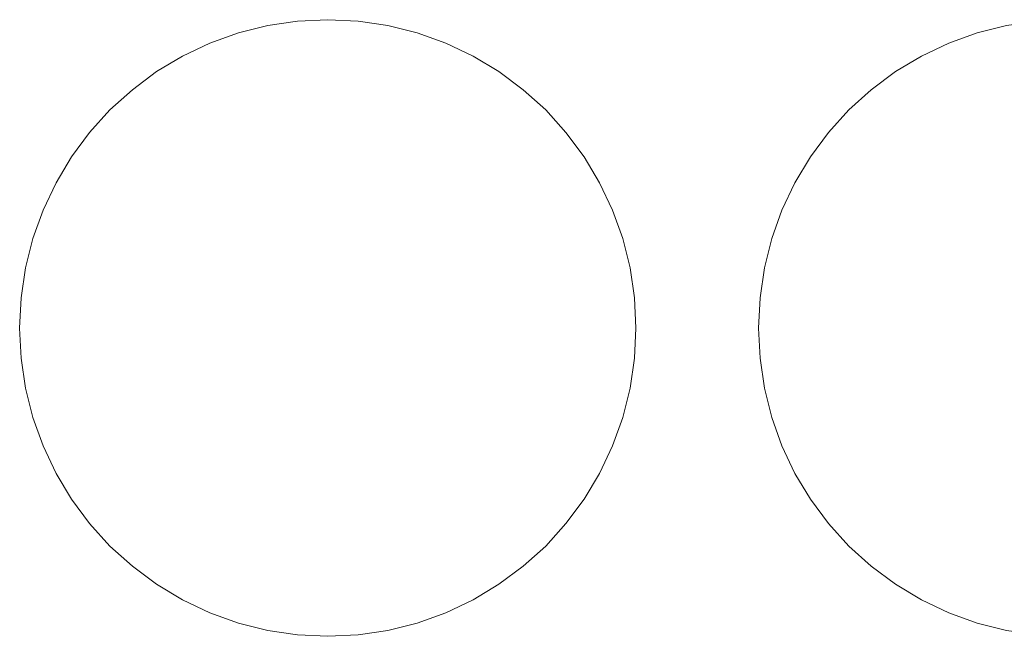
# Model space of a CAD drawing. Header units: millimetres. Extents: x -143 to 143, y -39 to 39.
# Tile 12 of 38: x -65 to -35, y -19 to -1. Entities that reach past the tile are written whole.
import ezdxf

# ---------------------------------------------------------------- set-up
doc = ezdxf.new("R2010")
doc.units = ezdxf.units.MM
doc.header["$LTSCALE"] = 5.08
doc.layers.add('None', color=7, linetype='Continuous', lineweight=5, true_color=0x000000)

# ---------------------------------------------------------------- blocks, each defined once
blk = doc.blocks.new('Group-1')
at = {"layer": 'None', "color": 18, "linetype": 'Continuous', "lineweight": 5}
for points, invisible_edges in [([(-37772.926, 11129.312, -204.914), (-37771.216, 11137.911, -204.914), (-37763.115, 11141.267, -204.914), (-37772.926, 11129.312, -204.914)], 15), ([(-37761.327, 11123.112, -204.914), (-37772.926, 11129.312, -204.914), (-37763.115, 11141.267, -204.914), (-37761.327, 11123.112, -204.914)], 15), ([(-37772.926, 11129.312, -201.739), (-37771.216, 11137.911, -201.739), (-37763.115, 11141.267, -201.739), (-37772.926, 11129.312, -201.739)], 15), ([(-37761.327, 11123.112, -201.739), (-37772.926, 11129.312, -201.739), (-37763.115, 11141.267, -201.739), (-37761.327, 11123.112, -201.739)], 15), ([(-37771.216, 11137.911, -204.914), (-37766.726, 11140.911, -204.914), (-37763.115, 11141.267, -204.914), (-37771.216, 11137.911, -204.914)], 15), ([(-37771.216, 11137.911, -201.739), (-37766.726, 11140.911, -201.739), (-37763.115, 11141.267, -201.739), (-37771.216, 11137.911, -201.739)], 15), ([(-37766.726, 11140.911, -204.914), (-37765.841, 11141.133, -204.914), (-37764.938, 11141.267, -204.914), (-37766.726, 11140.911, -204.914)], 12), ([(-37766.726, 11140.911, -204.914), (-37764.938, 11141.267, -204.914), (-37763.115, 11141.267, -204.914), (-37766.726, 11140.911, -204.914)], 15), ([(-37766.726, 11140.911, -201.739), (-37765.841, 11141.133, -201.739), (-37764.938, 11141.267, -201.739), (-37766.726, 11140.911, -201.739)], 12), ([(-37766.726, 11140.911, -201.739), (-37764.938, 11141.267, -201.739), (-37763.115, 11141.267, -201.739), (-37766.726, 11140.911, -201.739)], 15), ([(-37764.938, 11141.267, -204.914), (-37764.027, 11141.311, -204.914), (-37763.115, 11141.267, -204.914), (-37764.938, 11141.267, -204.914)], 12), ([(-37764.938, 11141.267, -201.739), (-37764.027, 11141.311, -201.739), (-37763.115, 11141.267, -201.739), (-37764.938, 11141.267, -201.739)], 12), ([(-37763.115, 11141.267, -204.914), (-37762.212, 11141.133, -204.914), (-37761.327, 11140.911, -204.914), (-37763.115, 11141.267, -204.914)], 12), ([(-37763.115, 11141.267, -204.914), (-37761.327, 11140.911, -204.914), (-37758.86, 11139.744, -204.914), (-37763.115, 11141.267, -204.914)], 15), ([(-37763.115, 11141.267, -204.914), (-37758.86, 11139.744, -204.914), (-37756.838, 11137.911, -204.914), (-37763.115, 11141.267, -204.914)], 15), ([(-37763.115, 11141.267, -204.914), (-37756.838, 11137.911, -204.914), (-37754.771, 11132.923, -204.914), (-37763.115, 11141.267, -204.914)], 15), ([(-37761.327, 11123.112, -204.914), (-37763.115, 11141.267, -204.914), (-37754.771, 11132.923, -204.914), (-37761.327, 11123.112, -204.914)], 15), ([(-37763.115, 11141.267, -201.739), (-37762.212, 11141.133, -201.739), (-37761.327, 11140.911, -201.739), (-37763.115, 11141.267, -201.739)], 12), ([(-37763.115, 11141.267, -201.739), (-37761.327, 11140.911, -201.739), (-37758.86, 11139.744, -201.739), (-37763.115, 11141.267, -201.739)], 15), ([(-37763.115, 11141.267, -201.739), (-37758.86, 11139.744, -201.739), (-37756.838, 11137.911, -201.739), (-37763.115, 11141.267, -201.739)], 15), ([(-37763.115, 11141.267, -201.739), (-37756.838, 11137.911, -201.739), (-37754.771, 11132.923, -201.739), (-37763.115, 11141.267, -201.739)], 15), ([(-37761.327, 11123.112, -201.739), (-37763.115, 11141.267, -201.739), (-37754.771, 11132.923, -201.739), (-37761.327, 11123.112, -201.739)], 15), ([(-37750.626, 11129.312, -204.914), (-37748.916, 11137.911, -204.914), (-37740.815, 11141.267, -204.914), (-37750.626, 11129.312, -204.914)], 15), ([(-37739.027, 11123.112, -204.914), (-37750.626, 11129.312, -204.914), (-37740.815, 11141.267, -204.914), (-37739.027, 11123.112, -204.914)], 15), ([(-37750.626, 11129.312, -201.739), (-37748.916, 11137.911, -201.739), (-37740.815, 11141.267, -201.739), (-37750.626, 11129.312, -201.739)], 15), ([(-37739.027, 11123.112, -201.739), (-37750.626, 11129.312, -201.739), (-37740.815, 11141.267, -201.739), (-37739.027, 11123.112, -201.739)], 15), ([(-37748.916, 11137.911, -204.914), (-37744.426, 11140.911, -204.914), (-37740.815, 11141.267, -204.914), (-37748.916, 11137.911, -204.914)], 15), ([(-37748.916, 11137.911, -201.739), (-37744.426, 11140.911, -201.739), (-37740.815, 11141.267, -201.739), (-37748.916, 11137.911, -201.739)], 15), ([(-37744.426, 11140.911, -204.914), (-37743.541, 11141.133, -204.914), (-37742.638, 11141.267, -204.914), (-37744.426, 11140.911, -204.914)], 12), ([(-37744.426, 11140.911, -204.914), (-37742.638, 11141.267, -204.914), (-37740.815, 11141.267, -204.914), (-37744.426, 11140.911, -204.914)], 15), ([(-37744.426, 11140.911, -201.739), (-37743.541, 11141.133, -201.739), (-37742.638, 11141.267, -201.739), (-37744.426, 11140.911, -201.739)], 12), ([(-37744.426, 11140.911, -201.739), (-37742.638, 11141.267, -201.739), (-37740.815, 11141.267, -201.739), (-37744.426, 11140.911, -201.739)], 15), ([(-37771.216, 11137.911, -204.914), (-37769.193, 11139.744, -204.914), (-37766.726, 11140.911, -204.914), (-37771.216, 11137.911, -204.914)], 15), ([(-37771.216, 11137.911, -201.739), (-37769.193, 11139.744, -201.739), (-37766.726, 11140.911, -201.739), (-37771.216, 11137.911, -201.739)], 15), ([(-37769.193, 11139.744, -204.914), (-37768.411, 11140.213, -204.914), (-37766.726, 11140.911, -204.914), (-37769.193, 11139.744, -204.914)], 14), ([(-37769.193, 11139.744, -201.739), (-37768.411, 11140.213, -201.739), (-37766.726, 11140.911, -201.739), (-37769.193, 11139.744, -201.739)], 14), ([(-37768.411, 11140.213, -204.914), (-37767.586, 11140.604, -204.914), (-37766.726, 11140.911, -204.914), (-37768.411, 11140.213, -204.914)], 12), ([(-37768.411, 11140.213, -201.739), (-37767.586, 11140.604, -201.739), (-37766.726, 11140.911, -201.739), (-37768.411, 11140.213, -201.739)], 12), ([(-37761.327, 11140.911, -204.914), (-37760.468, 11140.604, -204.914), (-37759.643, 11140.213, -204.914), (-37761.327, 11140.911, -204.914)], 12), ([(-37761.327, 11140.911, -204.914), (-37759.643, 11140.213, -204.914), (-37758.86, 11139.744, -204.914), (-37761.327, 11140.911, -204.914)], 13), ([(-37761.327, 11140.911, -201.739), (-37760.468, 11140.604, -201.739), (-37759.643, 11140.213, -201.739), (-37761.327, 11140.911, -201.739)], 12), ([(-37761.327, 11140.911, -201.739), (-37759.643, 11140.213, -201.739), (-37758.86, 11139.744, -201.739), (-37761.327, 11140.911, -201.739)], 13), ([(-37748.916, 11137.911, -204.914), (-37746.893, 11139.744, -204.914), (-37744.426, 11140.911, -204.914), (-37748.916, 11137.911, -204.914)], 15), ([(-37748.916, 11137.911, -201.739), (-37746.893, 11139.744, -201.739), (-37744.426, 11140.911, -201.739), (-37748.916, 11137.911, -201.739)], 15), ([(-37746.893, 11139.744, -204.914), (-37746.111, 11140.213, -204.914), (-37744.426, 11140.911, -204.914), (-37746.893, 11139.744, -204.914)], 14), ([(-37746.893, 11139.744, -201.739), (-37746.111, 11140.213, -201.739), (-37744.426, 11140.911, -201.739), (-37746.893, 11139.744, -201.739)], 14), ([(-37746.111, 11140.213, -204.914), (-37745.286, 11140.604, -204.914), (-37744.426, 11140.911, -204.914), (-37746.111, 11140.213, -204.914)], 12), ([(-37746.111, 11140.213, -201.739), (-37745.286, 11140.604, -201.739), (-37744.426, 11140.911, -201.739), (-37746.111, 11140.213, -201.739)], 12), ([(-37771.216, 11137.911, -204.914), (-37770.603, 11138.588, -204.914), (-37769.193, 11139.744, -204.914), (-37771.216, 11137.911, -204.914)], 14), ([(-37771.216, 11137.911, -201.739), (-37770.603, 11138.588, -201.739), (-37769.193, 11139.744, -201.739), (-37771.216, 11137.911, -201.739)], 14), ([(-37770.603, 11138.588, -204.914), (-37769.926, 11139.2, -204.914), (-37769.193, 11139.744, -204.914), (-37770.603, 11138.588, -204.914)], 12), ([(-37770.603, 11138.588, -201.739), (-37769.926, 11139.2, -201.739), (-37769.193, 11139.744, -201.739), (-37770.603, 11138.588, -201.739)], 12), ([(-37758.86, 11139.744, -204.914), (-37758.127, 11139.2, -204.914), (-37757.45, 11138.588, -204.914), (-37758.86, 11139.744, -204.914)], 12), ([(-37758.86, 11139.744, -204.914), (-37757.45, 11138.588, -204.914), (-37756.838, 11137.911, -204.914), (-37758.86, 11139.744, -204.914)], 13), ([(-37758.86, 11139.744, -201.739), (-37758.127, 11139.2, -201.739), (-37757.45, 11138.588, -201.739), (-37758.86, 11139.744, -201.739)], 12), ([(-37758.86, 11139.744, -201.739), (-37757.45, 11138.588, -201.739), (-37756.838, 11137.911, -201.739), (-37758.86, 11139.744, -201.739)], 13), ([(-37748.916, 11137.911, -204.914), (-37748.303, 11138.588, -204.914), (-37746.893, 11139.744, -204.914), (-37748.916, 11137.911, -204.914)], 14), ([(-37748.916, 11137.911, -201.739), (-37748.303, 11138.588, -201.739), (-37746.893, 11139.744, -201.739), (-37748.916, 11137.911, -201.739)], 14), ([(-37748.303, 11138.588, -204.914), (-37747.626, 11139.2, -204.914), (-37746.893, 11139.744, -204.914), (-37748.303, 11138.588, -204.914)], 12), ([(-37748.303, 11138.588, -201.739), (-37747.626, 11139.2, -201.739), (-37746.893, 11139.744, -201.739), (-37748.303, 11138.588, -201.739)], 12), ([(-37773.282, 11132.923, -204.914), (-37772.926, 11134.711, -204.914), (-37771.216, 11137.911, -204.914), (-37773.282, 11132.923, -204.914)], 15), ([(-37772.926, 11129.312, -204.914), (-37773.282, 11132.923, -204.914), (-37771.216, 11137.911, -204.914), (-37772.926, 11129.312, -204.914)], 15), ([(-37773.282, 11132.923, -201.739), (-37772.926, 11134.711, -201.739), (-37771.216, 11137.911, -201.739), (-37773.282, 11132.923, -201.739)], 15), ([(-37772.926, 11129.312, -201.739), (-37773.282, 11132.923, -201.739), (-37771.216, 11137.911, -201.739), (-37772.926, 11129.312, -201.739)], 15), ([(-37772.926, 11134.711, -204.914), (-37772.228, 11136.395, -204.914), (-37771.216, 11137.911, -204.914), (-37772.926, 11134.711, -204.914)], 15), ([(-37772.926, 11134.711, -201.739), (-37772.228, 11136.395, -201.739), (-37771.216, 11137.911, -201.739), (-37772.926, 11134.711, -201.739)], 15), ([(-37772.228, 11136.395, -204.914), (-37771.759, 11137.178, -204.914), (-37771.216, 11137.911, -204.914), (-37772.228, 11136.395, -204.914)], 12), ([(-37772.228, 11136.395, -201.739), (-37771.759, 11137.178, -201.739), (-37771.216, 11137.911, -201.739), (-37772.228, 11136.395, -201.739)], 12), ([(-37756.838, 11137.911, -204.914), (-37756.294, 11137.178, -204.914), (-37755.825, 11136.395, -204.914), (-37756.838, 11137.911, -204.914)], 12), ([(-37756.838, 11137.911, -204.914), (-37755.825, 11136.395, -204.914), (-37755.127, 11134.711, -204.914), (-37756.838, 11137.911, -204.914)], 15), ([(-37756.838, 11137.911, -204.914), (-37755.127, 11134.711, -204.914), (-37754.771, 11132.923, -204.914), (-37756.838, 11137.911, -204.914)], 15), ([(-37756.838, 11137.911, -201.739), (-37756.294, 11137.178, -201.739), (-37755.825, 11136.395, -201.739), (-37756.838, 11137.911, -201.739)], 12), ([(-37756.838, 11137.911, -201.739), (-37755.825, 11136.395, -201.739), (-37755.127, 11134.711, -201.739), (-37756.838, 11137.911, -201.739)], 15), ([(-37756.838, 11137.911, -201.739), (-37755.127, 11134.711, -201.739), (-37754.771, 11132.923, -201.739), (-37756.838, 11137.911, -201.739)], 15), ([(-37750.982, 11132.923, -204.914), (-37750.626, 11134.711, -204.914), (-37748.916, 11137.911, -204.914), (-37750.982, 11132.923, -204.914)], 15), ([(-37750.626, 11129.312, -204.914), (-37750.982, 11132.923, -204.914), (-37748.916, 11137.911, -204.914), (-37750.626, 11129.312, -204.914)], 15), ([(-37750.982, 11132.923, -201.739), (-37750.626, 11134.711, -201.739), (-37748.916, 11137.911, -201.739), (-37750.982, 11132.923, -201.739)], 15), ([(-37750.626, 11129.312, -201.739), (-37750.982, 11132.923, -201.739), (-37748.916, 11137.911, -201.739), (-37750.626, 11129.312, -201.739)], 15), ([(-37750.626, 11134.711, -204.914), (-37749.928, 11136.395, -204.914), (-37748.916, 11137.911, -204.914), (-37750.626, 11134.711, -204.914)], 15), ([(-37750.626, 11134.711, -201.739), (-37749.928, 11136.395, -201.739), (-37748.916, 11137.911, -201.739), (-37750.626, 11134.711, -201.739)], 15), ([(-37749.928, 11136.395, -204.914), (-37749.459, 11137.178, -204.914), (-37748.916, 11137.911, -204.914), (-37749.928, 11136.395, -204.914)], 12), ([(-37749.928, 11136.395, -201.739), (-37749.459, 11137.178, -201.739), (-37748.916, 11137.911, -201.739), (-37749.928, 11136.395, -201.739)], 12), ([(-37772.926, 11134.711, -204.914), (-37772.619, 11135.57, -204.914), (-37772.228, 11136.395, -204.914), (-37772.926, 11134.711, -204.914)], 12), ([(-37772.926, 11134.711, -201.739), (-37772.619, 11135.57, -201.739), (-37772.228, 11136.395, -201.739), (-37772.926, 11134.711, -201.739)], 12), ([(-37755.825, 11136.395, -204.914), (-37755.435, 11135.57, -204.914), (-37755.127, 11134.711, -204.914), (-37755.825, 11136.395, -204.914)], 12), ([(-37755.825, 11136.395, -201.739), (-37755.435, 11135.57, -201.739), (-37755.127, 11134.711, -201.739), (-37755.825, 11136.395, -201.739)], 12), ([(-37750.626, 11134.711, -204.914), (-37750.319, 11135.57, -204.914), (-37749.928, 11136.395, -204.914), (-37750.626, 11134.711, -204.914)], 12), ([(-37750.626, 11134.711, -201.739), (-37750.319, 11135.57, -201.739), (-37749.928, 11136.395, -201.739), (-37750.626, 11134.711, -201.739)], 12), ([(-37773.282, 11132.923, -204.914), (-37773.148, 11133.826, -204.914), (-37772.926, 11134.711, -204.914), (-37773.282, 11132.923, -204.914)], 12), ([(-37773.282, 11132.923, -201.739), (-37773.148, 11133.826, -201.739), (-37772.926, 11134.711, -201.739), (-37773.282, 11132.923, -201.739)], 12), ([(-37755.127, 11134.711, -204.914), (-37754.905, 11133.826, -204.914), (-37754.771, 11132.923, -204.914), (-37755.127, 11134.711, -204.914)], 12), ([(-37755.127, 11134.711, -201.739), (-37754.905, 11133.826, -201.739), (-37754.771, 11132.923, -201.739), (-37755.127, 11134.711, -201.739)], 12), ([(-37750.982, 11132.923, -204.914), (-37750.848, 11133.826, -204.914), (-37750.626, 11134.711, -204.914), (-37750.982, 11132.923, -204.914)], 12), ([(-37750.982, 11132.923, -201.739), (-37750.848, 11133.826, -201.739), (-37750.626, 11134.711, -201.739), (-37750.982, 11132.923, -201.739)], 12), ([(-37773.282, 11131.1, -204.914), (-37773.327, 11132.011, -204.914), (-37773.282, 11132.923, -204.914), (-37773.282, 11131.1, -204.914)], 12), ([(-37773.282, 11131.1, -201.739), (-37773.327, 11132.011, -201.739), (-37773.282, 11132.923, -201.739), (-37773.282, 11131.1, -201.739)], 12), ([(-37772.926, 11129.312, -204.914), (-37773.282, 11131.1, -204.914), (-37773.282, 11132.923, -204.914), (-37772.926, 11129.312, -204.914)], 15), ([(-37772.926, 11129.312, -201.739), (-37773.282, 11131.1, -201.739), (-37773.282, 11132.923, -201.739), (-37772.926, 11129.312, -201.739)], 15), ([(-37754.771, 11132.923, -204.914), (-37756.838, 11126.112, -204.914), (-37761.327, 11123.112, -204.914), (-37754.771, 11132.923, -204.914)], 15), ([(-37754.771, 11132.923, -201.739), (-37756.838, 11126.112, -201.739), (-37761.327, 11123.112, -201.739), (-37754.771, 11132.923, -201.739)], 15), ([(-37754.771, 11132.923, -204.914), (-37755.127, 11129.312, -204.914), (-37756.838, 11126.112, -204.914), (-37754.771, 11132.923, -204.914)], 15), ([(-37754.771, 11132.923, -201.739), (-37755.127, 11129.312, -201.739), (-37756.838, 11126.112, -201.739), (-37754.771, 11132.923, -201.739)], 15), ([(-37754.771, 11132.923, -204.914), (-37754.771, 11131.1, -204.914), (-37755.127, 11129.312, -204.914), (-37754.771, 11132.923, -204.914)], 15), ([(-37754.771, 11132.923, -201.739), (-37754.771, 11131.1, -201.739), (-37755.127, 11129.312, -201.739), (-37754.771, 11132.923, -201.739)], 15), ([(-37754.771, 11132.923, -204.914), (-37754.727, 11132.011, -204.914), (-37754.771, 11131.1, -204.914), (-37754.771, 11132.923, -204.914)], 12), ([(-37754.771, 11132.923, -201.739), (-37754.727, 11132.011, -201.739), (-37754.771, 11131.1, -201.739), (-37754.771, 11132.923, -201.739)], 12), ([(-37750.982, 11131.1, -204.914), (-37751.027, 11132.011, -204.914), (-37750.982, 11132.923, -204.914), (-37750.982, 11131.1, -204.914)], 12), ([(-37750.982, 11131.1, -201.739), (-37751.027, 11132.011, -201.739), (-37750.982, 11132.923, -201.739), (-37750.982, 11131.1, -201.739)], 12), ([(-37750.626, 11129.312, -204.914), (-37750.982, 11131.1, -204.914), (-37750.982, 11132.923, -204.914), (-37750.626, 11129.312, -204.914)], 15), ([(-37750.626, 11129.312, -201.739), (-37750.982, 11131.1, -201.739), (-37750.982, 11132.923, -201.739), (-37750.626, 11129.312, -201.739)], 15), ([(-37772.926, 11129.312, -204.914), (-37773.148, 11130.197, -204.914), (-37773.282, 11131.1, -204.914), (-37772.926, 11129.312, -204.914)], 12), ([(-37772.926, 11129.312, -201.739), (-37773.148, 11130.197, -201.739), (-37773.282, 11131.1, -201.739), (-37772.926, 11129.312, -201.739)], 12), ([(-37754.771, 11131.1, -204.914), (-37754.905, 11130.197, -204.914), (-37755.127, 11129.312, -204.914), (-37754.771, 11131.1, -204.914)], 12), ([(-37754.771, 11131.1, -201.739), (-37754.905, 11130.197, -201.739), (-37755.127, 11129.312, -201.739), (-37754.771, 11131.1, -201.739)], 12), ([(-37750.626, 11129.312, -204.914), (-37750.848, 11130.197, -204.914), (-37750.982, 11131.1, -204.914), (-37750.626, 11129.312, -204.914)], 12), ([(-37750.626, 11129.312, -201.739), (-37750.848, 11130.197, -201.739), (-37750.982, 11131.1, -201.739), (-37750.626, 11129.312, -201.739)], 12), ([(-37772.228, 11127.627, -204.914), (-37772.619, 11128.452, -204.914), (-37772.926, 11129.312, -204.914), (-37772.228, 11127.627, -204.914)], 12), ([(-37771.216, 11126.112, -204.914), (-37772.228, 11127.627, -204.914), (-37772.926, 11129.312, -204.914), (-37771.216, 11126.112, -204.914)], 15), ([(-37769.193, 11124.279, -204.914), (-37771.216, 11126.112, -204.914), (-37772.926, 11129.312, -204.914), (-37769.193, 11124.279, -204.914)], 15), ([(-37761.327, 11123.112, -204.914), (-37769.193, 11124.279, -204.914), (-37772.926, 11129.312, -204.914), (-37761.327, 11123.112, -204.914)], 15), ([(-37772.228, 11127.627, -201.739), (-37772.619, 11128.452, -201.739), (-37772.926, 11129.312, -201.739), (-37772.228, 11127.627, -201.739)], 12), ([(-37771.216, 11126.112, -201.739), (-37772.228, 11127.627, -201.739), (-37772.926, 11129.312, -201.739), (-37771.216, 11126.112, -201.739)], 15), ([(-37769.193, 11124.279, -201.739), (-37771.216, 11126.112, -201.739), (-37772.926, 11129.312, -201.739), (-37769.193, 11124.279, -201.739)], 15), ([(-37761.327, 11123.112, -201.739), (-37769.193, 11124.279, -201.739), (-37772.926, 11129.312, -201.739), (-37761.327, 11123.112, -201.739)], 15), ([(-37755.127, 11129.312, -204.914), (-37755.825, 11127.627, -204.914), (-37756.838, 11126.112, -204.914), (-37755.127, 11129.312, -204.914)], 15), ([(-37755.127, 11129.312, -201.739), (-37755.825, 11127.627, -201.739), (-37756.838, 11126.112, -201.739), (-37755.127, 11129.312, -201.739)], 15), ([(-37755.127, 11129.312, -204.914), (-37755.435, 11128.452, -204.914), (-37755.825, 11127.627, -204.914), (-37755.127, 11129.312, -204.914)], 12), ([(-37755.127, 11129.312, -201.739), (-37755.435, 11128.452, -201.739), (-37755.825, 11127.627, -201.739), (-37755.127, 11129.312, -201.739)], 12), ([(-37749.928, 11127.627, -204.914), (-37750.319, 11128.452, -204.914), (-37750.626, 11129.312, -204.914), (-37749.928, 11127.627, -204.914)], 12), ([(-37748.916, 11126.112, -204.914), (-37749.928, 11127.627, -204.914), (-37750.626, 11129.312, -204.914), (-37748.916, 11126.112, -204.914)], 15), ([(-37746.893, 11124.279, -204.914), (-37748.916, 11126.112, -204.914), (-37750.626, 11129.312, -204.914), (-37746.893, 11124.279, -204.914)], 15), ([(-37739.027, 11123.112, -204.914), (-37746.893, 11124.279, -204.914), (-37750.626, 11129.312, -204.914), (-37739.027, 11123.112, -204.914)], 15), ([(-37749.928, 11127.627, -201.739), (-37750.319, 11128.452, -201.739), (-37750.626, 11129.312, -201.739), (-37749.928, 11127.627, -201.739)], 12), ([(-37748.916, 11126.112, -201.739), (-37749.928, 11127.627, -201.739), (-37750.626, 11129.312, -201.739), (-37748.916, 11126.112, -201.739)], 15), ([(-37746.893, 11124.279, -201.739), (-37748.916, 11126.112, -201.739), (-37750.626, 11129.312, -201.739), (-37746.893, 11124.279, -201.739)], 15), ([(-37739.027, 11123.112, -201.739), (-37746.893, 11124.279, -201.739), (-37750.626, 11129.312, -201.739), (-37739.027, 11123.112, -201.739)], 15), ([(-37771.216, 11126.112, -204.914), (-37771.759, 11126.845, -204.914), (-37772.228, 11127.627, -204.914), (-37771.216, 11126.112, -204.914)], 12), ([(-37771.216, 11126.112, -201.739), (-37771.759, 11126.845, -201.739), (-37772.228, 11127.627, -201.739), (-37771.216, 11126.112, -201.739)], 12), ([(-37755.825, 11127.627, -204.914), (-37756.294, 11126.845, -204.914), (-37756.838, 11126.112, -204.914), (-37755.825, 11127.627, -204.914)], 12), ([(-37755.825, 11127.627, -201.739), (-37756.294, 11126.845, -201.739), (-37756.838, 11126.112, -201.739), (-37755.825, 11127.627, -201.739)], 12), ([(-37748.916, 11126.112, -204.914), (-37749.459, 11126.845, -204.914), (-37749.928, 11127.627, -204.914), (-37748.916, 11126.112, -204.914)], 12), ([(-37748.916, 11126.112, -201.739), (-37749.459, 11126.845, -201.739), (-37749.928, 11127.627, -201.739), (-37748.916, 11126.112, -201.739)], 12), ([(-37769.193, 11124.279, -204.914), (-37770.603, 11125.435, -204.914), (-37771.216, 11126.112, -204.914), (-37769.193, 11124.279, -204.914)], 13), ([(-37769.193, 11124.279, -201.739), (-37770.603, 11125.435, -201.739), (-37771.216, 11126.112, -201.739), (-37769.193, 11124.279, -201.739)], 13), ([(-37756.838, 11126.112, -204.914), (-37758.86, 11124.279, -204.914), (-37761.327, 11123.112, -204.914), (-37756.838, 11126.112, -204.914)], 15), ([(-37756.838, 11126.112, -201.739), (-37758.86, 11124.279, -201.739), (-37761.327, 11123.112, -201.739), (-37756.838, 11126.112, -201.739)], 15), ([(-37756.838, 11126.112, -204.914), (-37757.45, 11125.435, -204.914), (-37758.86, 11124.279, -204.914), (-37756.838, 11126.112, -204.914)], 14), ([(-37756.838, 11126.112, -201.739), (-37757.45, 11125.435, -201.739), (-37758.86, 11124.279, -201.739), (-37756.838, 11126.112, -201.739)], 14), ([(-37746.893, 11124.279, -204.914), (-37748.303, 11125.435, -204.914), (-37748.916, 11126.112, -204.914), (-37746.893, 11124.279, -204.914)], 13), ([(-37746.893, 11124.279, -201.739), (-37748.303, 11125.435, -201.739), (-37748.916, 11126.112, -201.739), (-37746.893, 11124.279, -201.739)], 13), ([(-37769.193, 11124.279, -204.914), (-37769.926, 11124.822, -204.914), (-37770.603, 11125.435, -204.914), (-37769.193, 11124.279, -204.914)], 12), ([(-37769.193, 11124.279, -201.739), (-37769.926, 11124.822, -201.739), (-37770.603, 11125.435, -201.739), (-37769.193, 11124.279, -201.739)], 12), ([(-37757.45, 11125.435, -204.914), (-37758.127, 11124.822, -204.914), (-37758.86, 11124.279, -204.914), (-37757.45, 11125.435, -204.914)], 12), ([(-37757.45, 11125.435, -201.739), (-37758.127, 11124.822, -201.739), (-37758.86, 11124.279, -201.739), (-37757.45, 11125.435, -201.739)], 12), ([(-37746.893, 11124.279, -204.914), (-37747.626, 11124.822, -204.914), (-37748.303, 11125.435, -204.914), (-37746.893, 11124.279, -204.914)], 12), ([(-37746.893, 11124.279, -201.739), (-37747.626, 11124.822, -201.739), (-37748.303, 11125.435, -201.739), (-37746.893, 11124.279, -201.739)], 12), ([(-37766.726, 11123.112, -204.914), (-37768.411, 11123.81, -204.914), (-37769.193, 11124.279, -204.914), (-37766.726, 11123.112, -204.914)], 13), ([(-37764.938, 11122.756, -204.914), (-37766.726, 11123.112, -204.914), (-37769.193, 11124.279, -204.914), (-37764.938, 11122.756, -204.914)], 15), ([(-37761.327, 11123.112, -204.914), (-37764.938, 11122.756, -204.914), (-37769.193, 11124.279, -204.914), (-37761.327, 11123.112, -204.914)], 15), ([(-37766.726, 11123.112, -201.739), (-37768.411, 11123.81, -201.739), (-37769.193, 11124.279, -201.739), (-37766.726, 11123.112, -201.739)], 13), ([(-37764.938, 11122.756, -201.739), (-37766.726, 11123.112, -201.739), (-37769.193, 11124.279, -201.739), (-37764.938, 11122.756, -201.739)], 15), ([(-37761.327, 11123.112, -201.739), (-37764.938, 11122.756, -201.739), (-37769.193, 11124.279, -201.739), (-37761.327, 11123.112, -201.739)], 15), ([(-37758.86, 11124.279, -204.914), (-37759.643, 11123.81, -204.914), (-37761.327, 11123.112, -204.914), (-37758.86, 11124.279, -204.914)], 14), ([(-37758.86, 11124.279, -201.739), (-37759.643, 11123.81, -201.739), (-37761.327, 11123.112, -201.739), (-37758.86, 11124.279, -201.739)], 14), ([(-37744.426, 11123.112, -204.914), (-37746.111, 11123.81, -204.914), (-37746.893, 11124.279, -204.914), (-37744.426, 11123.112, -204.914)], 13), ([(-37742.638, 11122.756, -204.914), (-37744.426, 11123.112, -204.914), (-37746.893, 11124.279, -204.914), (-37742.638, 11122.756, -204.914)], 15), ([(-37739.027, 11123.112, -204.914), (-37742.638, 11122.756, -204.914), (-37746.893, 11124.279, -204.914), (-37739.027, 11123.112, -204.914)], 15), ([(-37744.426, 11123.112, -201.739), (-37746.111, 11123.81, -201.739), (-37746.893, 11124.279, -201.739), (-37744.426, 11123.112, -201.739)], 13), ([(-37742.638, 11122.756, -201.739), (-37744.426, 11123.112, -201.739), (-37746.893, 11124.279, -201.739), (-37742.638, 11122.756, -201.739)], 15), ([(-37739.027, 11123.112, -201.739), (-37742.638, 11122.756, -201.739), (-37746.893, 11124.279, -201.739), (-37739.027, 11123.112, -201.739)], 15), ([(-37766.726, 11123.112, -204.914), (-37767.586, 11123.419, -204.914), (-37768.411, 11123.81, -204.914), (-37766.726, 11123.112, -204.914)], 12), ([(-37766.726, 11123.112, -201.739), (-37767.586, 11123.419, -201.739), (-37768.411, 11123.81, -201.739), (-37766.726, 11123.112, -201.739)], 12), ([(-37759.643, 11123.81, -204.914), (-37760.468, 11123.419, -204.914), (-37761.327, 11123.112, -204.914), (-37759.643, 11123.81, -204.914)], 12), ([(-37759.643, 11123.81, -201.739), (-37760.468, 11123.419, -201.739), (-37761.327, 11123.112, -201.739), (-37759.643, 11123.81, -201.739)], 12), ([(-37744.426, 11123.112, -204.914), (-37745.286, 11123.419, -204.914), (-37746.111, 11123.81, -204.914), (-37744.426, 11123.112, -204.914)], 12), ([(-37744.426, 11123.112, -201.739), (-37745.286, 11123.419, -201.739), (-37746.111, 11123.81, -201.739), (-37744.426, 11123.112, -201.739)], 12), ([(-37764.938, 11122.756, -204.914), (-37765.841, 11122.89, -204.914), (-37766.726, 11123.112, -204.914), (-37764.938, 11122.756, -204.914)], 12), ([(-37764.938, 11122.756, -201.739), (-37765.841, 11122.89, -201.739), (-37766.726, 11123.112, -201.739), (-37764.938, 11122.756, -201.739)], 12), ([(-37761.327, 11123.112, -204.914), (-37763.115, 11122.756, -204.914), (-37764.938, 11122.756, -204.914), (-37761.327, 11123.112, -204.914)], 15), ([(-37761.327, 11123.112, -201.739), (-37763.115, 11122.756, -201.739), (-37764.938, 11122.756, -201.739), (-37761.327, 11123.112, -201.739)], 15), ([(-37761.327, 11123.112, -204.914), (-37762.212, 11122.89, -204.914), (-37763.115, 11122.756, -204.914), (-37761.327, 11123.112, -204.914)], 12), ([(-37761.327, 11123.112, -201.739), (-37762.212, 11122.89, -201.739), (-37763.115, 11122.756, -201.739), (-37761.327, 11123.112, -201.739)], 12), ([(-37742.638, 11122.756, -204.914), (-37743.541, 11122.89, -204.914), (-37744.426, 11123.112, -204.914), (-37742.638, 11122.756, -204.914)], 12), ([(-37742.638, 11122.756, -201.739), (-37743.541, 11122.89, -201.739), (-37744.426, 11123.112, -201.739), (-37742.638, 11122.756, -201.739)], 12), ([(-37763.115, 11122.756, -204.914), (-37764.027, 11122.711, -204.914), (-37764.938, 11122.756, -204.914), (-37763.115, 11122.756, -204.914)], 12), ([(-37763.115, 11122.756, -201.739), (-37764.027, 11122.711, -201.739), (-37764.938, 11122.756, -201.739), (-37763.115, 11122.756, -201.739)], 12)]:
    blk.add_3dface(points, dxfattribs=dict(at, invisible_edges=invisible_edges))
for points in [[(-37764.938, 11141.267, -201.739), (-37764.938, 11141.267, -204.914), (-37765.841, 11141.133, -204.914), (-37765.841, 11141.133, -201.739)], [(-37764.027, 11141.311, -201.739), (-37764.027, 11141.311, -204.914), (-37764.938, 11141.267, -204.914), (-37764.938, 11141.267, -201.739)], [(-37763.115, 11141.267, -201.739), (-37763.115, 11141.267, -204.914), (-37764.027, 11141.311, -204.914), (-37764.027, 11141.311, -201.739)], [(-37762.212, 11141.133, -201.739), (-37762.212, 11141.133, -204.914), (-37763.115, 11141.267, -204.914), (-37763.115, 11141.267, -201.739)], [(-37765.841, 11141.133, -201.739), (-37765.841, 11141.133, -204.914), (-37766.726, 11140.911, -204.914), (-37766.726, 11140.911, -201.739)], [(-37761.327, 11140.911, -201.739), (-37761.327, 11140.911, -204.914), (-37762.212, 11141.133, -204.914), (-37762.212, 11141.133, -201.739)], [(-37743.541, 11141.133, -201.739), (-37743.541, 11141.133, -204.914), (-37744.426, 11140.911, -204.914), (-37744.426, 11140.911, -201.739)], [(-37766.726, 11140.911, -201.739), (-37766.726, 11140.911, -204.914), (-37767.586, 11140.604, -204.914), (-37767.586, 11140.604, -201.739)], [(-37760.468, 11140.604, -201.739), (-37760.468, 11140.604, -204.914), (-37761.327, 11140.911, -204.914), (-37761.327, 11140.911, -201.739)], [(-37744.426, 11140.911, -201.739), (-37744.426, 11140.911, -204.914), (-37745.286, 11140.604, -204.914), (-37745.286, 11140.604, -201.739)], [(-37767.586, 11140.604, -201.739), (-37767.586, 11140.604, -204.914), (-37768.411, 11140.213, -204.914), (-37768.411, 11140.213, -201.739)], [(-37759.643, 11140.213, -201.739), (-37759.643, 11140.213, -204.914), (-37760.468, 11140.604, -204.914), (-37760.468, 11140.604, -201.739)], [(-37745.286, 11140.604, -201.739), (-37745.286, 11140.604, -204.914), (-37746.111, 11140.213, -204.914), (-37746.111, 11140.213, -201.739)], [(-37768.411, 11140.213, -201.739), (-37768.411, 11140.213, -204.914), (-37769.193, 11139.744, -204.914), (-37769.193, 11139.744, -201.739)], [(-37758.86, 11139.744, -201.739), (-37758.86, 11139.744, -204.914), (-37759.643, 11140.213, -204.914), (-37759.643, 11140.213, -201.739)], [(-37746.111, 11140.213, -201.739), (-37746.111, 11140.213, -204.914), (-37746.893, 11139.744, -204.914), (-37746.893, 11139.744, -201.739)], [(-37769.193, 11139.744, -201.739), (-37769.193, 11139.744, -204.914), (-37769.926, 11139.2, -204.914), (-37769.926, 11139.2, -201.739)], [(-37758.127, 11139.2, -201.739), (-37758.127, 11139.2, -204.914), (-37758.86, 11139.744, -204.914), (-37758.86, 11139.744, -201.739)], [(-37746.893, 11139.744, -201.739), (-37746.893, 11139.744, -204.914), (-37747.626, 11139.2, -204.914), (-37747.626, 11139.2, -201.739)], [(-37769.926, 11139.2, -201.739), (-37769.926, 11139.2, -204.914), (-37770.603, 11138.588, -204.914), (-37770.603, 11138.588, -201.739)], [(-37757.45, 11138.588, -201.739), (-37757.45, 11138.588, -204.914), (-37758.127, 11139.2, -204.914), (-37758.127, 11139.2, -201.739)], [(-37747.626, 11139.2, -201.739), (-37747.626, 11139.2, -204.914), (-37748.303, 11138.588, -204.914), (-37748.303, 11138.588, -201.739)], [(-37770.603, 11138.588, -201.739), (-37770.603, 11138.588, -204.914), (-37771.216, 11137.911, -204.914), (-37771.216, 11137.911, -201.739)], [(-37756.838, 11137.911, -201.739), (-37756.838, 11137.911, -204.914), (-37757.45, 11138.588, -204.914), (-37757.45, 11138.588, -201.739)], [(-37748.303, 11138.588, -201.739), (-37748.303, 11138.588, -204.914), (-37748.916, 11137.911, -204.914), (-37748.916, 11137.911, -201.739)], [(-37771.216, 11137.911, -201.739), (-37771.216, 11137.911, -204.914), (-37771.759, 11137.178, -204.914), (-37771.759, 11137.178, -201.739)], [(-37756.294, 11137.178, -201.739), (-37756.294, 11137.178, -204.914), (-37756.838, 11137.911, -204.914), (-37756.838, 11137.911, -201.739)], [(-37748.916, 11137.911, -201.739), (-37748.916, 11137.911, -204.914), (-37749.459, 11137.178, -204.914), (-37749.459, 11137.178, -201.739)], [(-37771.759, 11137.178, -201.739), (-37771.759, 11137.178, -204.914), (-37772.228, 11136.395, -204.914), (-37772.228, 11136.395, -201.739)], [(-37755.825, 11136.395, -201.739), (-37755.825, 11136.395, -204.914), (-37756.294, 11137.178, -204.914), (-37756.294, 11137.178, -201.739)], [(-37749.459, 11137.178, -201.739), (-37749.459, 11137.178, -204.914), (-37749.928, 11136.395, -204.914), (-37749.928, 11136.395, -201.739)], [(-37772.228, 11136.395, -201.739), (-37772.228, 11136.395, -204.914), (-37772.619, 11135.57, -204.914), (-37772.619, 11135.57, -201.739)], [(-37755.435, 11135.57, -201.739), (-37755.435, 11135.57, -204.914), (-37755.825, 11136.395, -204.914), (-37755.825, 11136.395, -201.739)], [(-37749.928, 11136.395, -201.739), (-37749.928, 11136.395, -204.914), (-37750.319, 11135.57, -204.914), (-37750.319, 11135.57, -201.739)], [(-37772.619, 11135.57, -201.739), (-37772.619, 11135.57, -204.914), (-37772.926, 11134.711, -204.914), (-37772.926, 11134.711, -201.739)], [(-37755.127, 11134.711, -201.739), (-37755.127, 11134.711, -204.914), (-37755.435, 11135.57, -204.914), (-37755.435, 11135.57, -201.739)], [(-37750.319, 11135.57, -201.739), (-37750.319, 11135.57, -204.914), (-37750.626, 11134.711, -204.914), (-37750.626, 11134.711, -201.739)], [(-37772.926, 11134.711, -201.739), (-37772.926, 11134.711, -204.914), (-37773.148, 11133.826, -204.914), (-37773.148, 11133.826, -201.739)], [(-37754.905, 11133.826, -201.739), (-37754.905, 11133.826, -204.914), (-37755.127, 11134.711, -204.914), (-37755.127, 11134.711, -201.739)], [(-37750.626, 11134.711, -201.739), (-37750.626, 11134.711, -204.914), (-37750.848, 11133.826, -204.914), (-37750.848, 11133.826, -201.739)], [(-37773.148, 11133.826, -201.739), (-37773.148, 11133.826, -204.914), (-37773.282, 11132.923, -204.914), (-37773.282, 11132.923, -201.739)], [(-37754.771, 11132.923, -201.739), (-37754.771, 11132.923, -204.914), (-37754.905, 11133.826, -204.914), (-37754.905, 11133.826, -201.739)], [(-37750.848, 11133.826, -201.739), (-37750.848, 11133.826, -204.914), (-37750.982, 11132.923, -204.914), (-37750.982, 11132.923, -201.739)], [(-37773.282, 11132.923, -201.739), (-37773.282, 11132.923, -204.914), (-37773.327, 11132.011, -204.914), (-37773.327, 11132.011, -201.739)], [(-37754.727, 11132.011, -201.739), (-37754.727, 11132.011, -204.914), (-37754.771, 11132.923, -204.914), (-37754.771, 11132.923, -201.739)], [(-37750.982, 11132.923, -201.739), (-37750.982, 11132.923, -204.914), (-37751.027, 11132.011, -204.914), (-37751.027, 11132.011, -201.739)], [(-37773.327, 11132.011, -201.739), (-37773.327, 11132.011, -204.914), (-37773.282, 11131.1, -204.914), (-37773.282, 11131.1, -201.739)], [(-37754.771, 11131.1, -201.739), (-37754.771, 11131.1, -204.914), (-37754.727, 11132.011, -204.914), (-37754.727, 11132.011, -201.739)], [(-37751.027, 11132.011, -201.739), (-37751.027, 11132.011, -204.914), (-37750.982, 11131.1, -204.914), (-37750.982, 11131.1, -201.739)], [(-37773.282, 11131.1, -201.739), (-37773.282, 11131.1, -204.914), (-37773.148, 11130.197, -204.914), (-37773.148, 11130.197, -201.739)], [(-37754.905, 11130.197, -201.739), (-37754.905, 11130.197, -204.914), (-37754.771, 11131.1, -204.914), (-37754.771, 11131.1, -201.739)], [(-37750.982, 11131.1, -201.739), (-37750.982, 11131.1, -204.914), (-37750.848, 11130.197, -204.914), (-37750.848, 11130.197, -201.739)], [(-37773.148, 11130.197, -201.739), (-37773.148, 11130.197, -204.914), (-37772.926, 11129.312, -204.914), (-37772.926, 11129.312, -201.739)], [(-37755.127, 11129.312, -201.739), (-37755.127, 11129.312, -204.914), (-37754.905, 11130.197, -204.914), (-37754.905, 11130.197, -201.739)], [(-37750.848, 11130.197, -201.739), (-37750.848, 11130.197, -204.914), (-37750.626, 11129.312, -204.914), (-37750.626, 11129.312, -201.739)], [(-37772.926, 11129.312, -201.739), (-37772.926, 11129.312, -204.914), (-37772.619, 11128.452, -204.914), (-37772.619, 11128.452, -201.739)], [(-37755.435, 11128.452, -201.739), (-37755.435, 11128.452, -204.914), (-37755.127, 11129.312, -204.914), (-37755.127, 11129.312, -201.739)], [(-37750.626, 11129.312, -201.739), (-37750.626, 11129.312, -204.914), (-37750.319, 11128.452, -204.914), (-37750.319, 11128.452, -201.739)], [(-37772.619, 11128.452, -201.739), (-37772.619, 11128.452, -204.914), (-37772.228, 11127.627, -204.914), (-37772.228, 11127.627, -201.739)], [(-37755.825, 11127.627, -201.739), (-37755.825, 11127.627, -204.914), (-37755.435, 11128.452, -204.914), (-37755.435, 11128.452, -201.739)], [(-37750.319, 11128.452, -201.739), (-37750.319, 11128.452, -204.914), (-37749.928, 11127.627, -204.914), (-37749.928, 11127.627, -201.739)], [(-37772.228, 11127.627, -201.739), (-37772.228, 11127.627, -204.914), (-37771.759, 11126.845, -204.914), (-37771.759, 11126.845, -201.739)], [(-37756.294, 11126.845, -201.739), (-37756.294, 11126.845, -204.914), (-37755.825, 11127.627, -204.914), (-37755.825, 11127.627, -201.739)], [(-37749.928, 11127.627, -201.739), (-37749.928, 11127.627, -204.914), (-37749.459, 11126.845, -204.914), (-37749.459, 11126.845, -201.739)], [(-37771.759, 11126.845, -201.739), (-37771.759, 11126.845, -204.914), (-37771.216, 11126.112, -204.914), (-37771.216, 11126.112, -201.739)], [(-37756.838, 11126.112, -201.739), (-37756.838, 11126.112, -204.914), (-37756.294, 11126.845, -204.914), (-37756.294, 11126.845, -201.739)], [(-37749.459, 11126.845, -201.739), (-37749.459, 11126.845, -204.914), (-37748.916, 11126.112, -204.914), (-37748.916, 11126.112, -201.739)], [(-37771.216, 11126.112, -201.739), (-37771.216, 11126.112, -204.914), (-37770.603, 11125.435, -204.914), (-37770.603, 11125.435, -201.739)], [(-37757.45, 11125.435, -201.739), (-37757.45, 11125.435, -204.914), (-37756.838, 11126.112, -204.914), (-37756.838, 11126.112, -201.739)], [(-37748.916, 11126.112, -201.739), (-37748.916, 11126.112, -204.914), (-37748.303, 11125.435, -204.914), (-37748.303, 11125.435, -201.739)], [(-37770.603, 11125.435, -201.739), (-37770.603, 11125.435, -204.914), (-37769.926, 11124.822, -204.914), (-37769.926, 11124.822, -201.739)], [(-37758.127, 11124.822, -201.739), (-37758.127, 11124.822, -204.914), (-37757.45, 11125.435, -204.914), (-37757.45, 11125.435, -201.739)], [(-37748.303, 11125.435, -201.739), (-37748.303, 11125.435, -204.914), (-37747.626, 11124.822, -204.914), (-37747.626, 11124.822, -201.739)], [(-37769.926, 11124.822, -201.739), (-37769.926, 11124.822, -204.914), (-37769.193, 11124.279, -204.914), (-37769.193, 11124.279, -201.739)], [(-37758.86, 11124.279, -201.739), (-37758.86, 11124.279, -204.914), (-37758.127, 11124.822, -204.914), (-37758.127, 11124.822, -201.739)], [(-37747.626, 11124.822, -201.739), (-37747.626, 11124.822, -204.914), (-37746.893, 11124.279, -204.914), (-37746.893, 11124.279, -201.739)], [(-37769.193, 11124.279, -201.739), (-37769.193, 11124.279, -204.914), (-37768.411, 11123.81, -204.914), (-37768.411, 11123.81, -201.739)], [(-37759.643, 11123.81, -201.739), (-37759.643, 11123.81, -204.914), (-37758.86, 11124.279, -204.914), (-37758.86, 11124.279, -201.739)], [(-37746.893, 11124.279, -201.739), (-37746.893, 11124.279, -204.914), (-37746.111, 11123.81, -204.914), (-37746.111, 11123.81, -201.739)], [(-37768.411, 11123.81, -201.739), (-37768.411, 11123.81, -204.914), (-37767.586, 11123.419, -204.914), (-37767.586, 11123.419, -201.739)], [(-37760.468, 11123.419, -201.739), (-37760.468, 11123.419, -204.914), (-37759.643, 11123.81, -204.914), (-37759.643, 11123.81, -201.739)], [(-37746.111, 11123.81, -201.739), (-37746.111, 11123.81, -204.914), (-37745.286, 11123.419, -204.914), (-37745.286, 11123.419, -201.739)], [(-37767.586, 11123.419, -201.739), (-37767.586, 11123.419, -204.914), (-37766.726, 11123.112, -204.914), (-37766.726, 11123.112, -201.739)], [(-37761.327, 11123.112, -201.739), (-37761.327, 11123.112, -204.914), (-37760.468, 11123.419, -204.914), (-37760.468, 11123.419, -201.739)], [(-37745.286, 11123.419, -201.739), (-37745.286, 11123.419, -204.914), (-37744.426, 11123.112, -204.914), (-37744.426, 11123.112, -201.739)], [(-37766.726, 11123.112, -201.739), (-37766.726, 11123.112, -204.914), (-37765.841, 11122.89, -204.914), (-37765.841, 11122.89, -201.739)], [(-37762.212, 11122.89, -201.739), (-37762.212, 11122.89, -204.914), (-37761.327, 11123.112, -204.914), (-37761.327, 11123.112, -201.739)], [(-37744.426, 11123.112, -201.739), (-37744.426, 11123.112, -204.914), (-37743.541, 11122.89, -204.914), (-37743.541, 11122.89, -201.739)], [(-37765.841, 11122.89, -201.739), (-37765.841, 11122.89, -204.914), (-37764.938, 11122.756, -204.914), (-37764.938, 11122.756, -201.739)], [(-37763.115, 11122.756, -201.739), (-37763.115, 11122.756, -204.914), (-37762.212, 11122.89, -204.914), (-37762.212, 11122.89, -201.739)], [(-37764.938, 11122.756, -201.739), (-37764.938, 11122.756, -204.914), (-37764.027, 11122.711, -204.914), (-37764.027, 11122.711, -201.739)], [(-37764.027, 11122.711, -201.739), (-37764.027, 11122.711, -204.914), (-37763.115, 11122.756, -204.914), (-37763.115, 11122.756, -201.739)]]:
    blk.add_3dface(points, dxfattribs=at)
at = {"layer": 'None', "color": 0, "flags": 1}
for tag in ['Yoke', 'Weight', 'Weight', 'Wattage', '3D_Symbol_Name', 'Candlepower', 'Body', 'Model_Name', 'Beam_Angle', 'Field_Angle', 'Remarks', 'Beam_Angle_2', 'Field_Angle_2', 'Num_Channels', 'Frame_Size', 'Device_Type', 'FixtureID', 'Frame_Size', 'Base', 'Lens', 'Inst_Type', 'Lamp']:
    blk.add_attdef(tag, (-18962.77, 19681.012), '', height=0.18, dxfattribs=at)

msp = doc.modelspace()

# ---------------------------------------------------------------- block references
at = {"layer": 'None', "color": 7}
msp.add_blockref('Group-1', (37708.451, -11142.015), dxfattribs=at)

doc.saveas('drawing.dxf')
